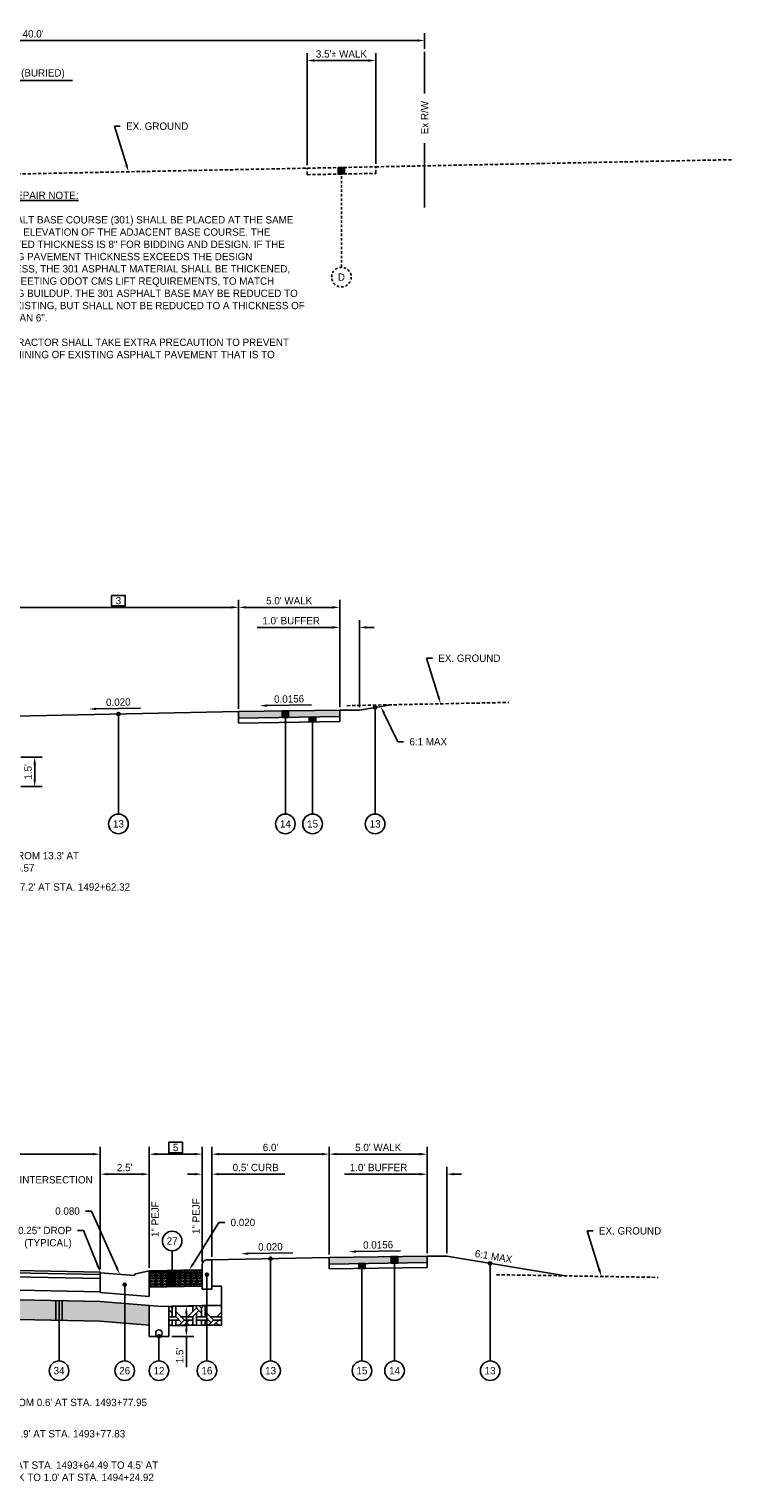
# Model space of a CAD drawing. Header units: feet. Extents: x 904 to 1979, y -2403 to -1843.
# Tile 12 of 34: x 1902 to 1938, y -2262 to -2188. Entities that reach past the tile are written whole.
import ezdxf
from ezdxf import colors
from ezdxf.entities.mleader import LeaderData, LeaderLine
from ezdxf.math import Vec2, Vec3

# ---------------------------------------------------------------- set-up
doc = ezdxf.new("R2010")
doc.units = ezdxf.units.FT
doc.header["$MEASUREMENT"] = 0
doc.linetypes.add('HIDDEN', pattern=[0.375, 0.25, -0.125])
doc.linetypes.add('OhDOT_USTN3', pattern=[0.22, 0.165, -0.055])
for name, color, linetype in [('PV_X_EOP', 27, 'OhDOT_USTN3'), ('RD_P_Text', 1, 'Continuous'), ('RW_X_Fee_RW', 50, 'rowex'), ('SC_Shading1', 247, 'Continuous'), ('SC_Shading1_Resurfacing', 247, 'Continuous'), ('SC_Shading2', 255, 'Continuous')]:
    doc.layers.add(name, color=color, linetype=linetype)
doc.styles.add('Slanted-Normal', font='font31.shx', dxfattribs={"height": 0.1})
doc.styles.get("Standard").update_dxf_attribs({"font": 'font31.shx'})
doc.styles.add('Straight-Normal', font='font30.shx', dxfattribs={"height": 0.1})
doc.linetypes.add('rowex', pattern='A,0.75,-0.05,["Ex R/W",Straight-Normal,S=1,R=0,X=0,Y=-0.06],-0.7,0.75,-0.3,0.75,-0.3,0.75,-0.3,0.75,-0.3', length=5.7)
doc.dimstyles.new('COEC', dxfattribs={"dimscale": 13.9, "dimtxt": 0.18, "dimasz": 0.18, "dimexe": 0.18, "dimexo": 0.0625, "dimgap": 0.09, "dimtad": 1, "dimzin": 0, "dimdsep": 46, "dimtxsty": 'Standard', "dimcen": 0.09, "dimclrd": 256, "dimclre": 256, "dimclrt": 256, "dimaunit": 1, "dimadec": 4, "dimazin": 0, "dimtfac": 1, "dimtofl": 0, "dimtmove": 0, "dimatfit": 3, "dimfxl": 1, "dimtolj": 1, "dimtzin": 0, "dimlwd": -1, "dimlwe": -1, "dimarcsym": 0})

# ---------------------------------------------------------------- blocks, each defined once
blk = doc.blocks.new('*D1269')
at = {"layer": 'Defpoints', "color": 0, "transparency": 16777216}
for p in [(1882.37, -2188.137), (1882.37, -2188.714), (1922.37, -2188.714)]:
    blk.add_point(p, dxfattribs=at)
at = {"layer": 'RD_P_Text', "transparency": 16777216}
for p, q in [((1882.37, -2188.564), (1882.37, -2187.762)), ((1921.995, -2188.137), (1882.745, -2188.137)), ((1922.37, -2188.564), (1922.37, -2187.762))]:
    blk.add_line(p, q, dxfattribs=at)
for points in [[(1882.745, -2188.074), (1882.745, -2188.199), (1882.37, -2188.137)], [(1921.995, -2188.074), (1921.995, -2188.199), (1922.37, -2188.137)]]:
    blk.add_solid(points, dxfattribs=at)
at = {"layer": 'RD_P_Text', "transparency": 16777216, "insert": (1902.37, -2187.799), "char_height": 0.375, "attachment_point": 5}
blk.add_mtext("\\A1;40.0'", dxfattribs=at)
blk = doc.blocks.new('*D1267')
at = {"layer": 'Defpoints', "color": 0, "transparency": 16777216}
for p in [(1897.62, -2190.182), (1897.62, -2195.019), (1898.12, -2195.019)]:
    blk.add_point(p, dxfattribs=at)
at = {"layer": 'RD_P_Text', "transparency": 16777216}
for p, q in [((1897.62, -2194.869), (1897.62, -2189.807)), ((1898.12, -2194.869), (1898.12, -2189.807)), ((1897.245, -2190.182), (1896.87, -2190.182)), ((1898.495, -2190.182), (1904.381, -2190.182))]:
    blk.add_line(p, q, dxfattribs=at)
for points in [[(1897.245, -2190.119), (1897.245, -2190.244), (1897.62, -2190.182)], [(1898.495, -2190.119), (1898.495, -2190.244), (1898.12, -2190.182)]]:
    blk.add_solid(points, dxfattribs=at)
at = {"layer": 'RD_P_Text', "transparency": 16777216, "insert": (1901.626, -2189.844), "char_height": 0.375, "attachment_point": 5}
blk.add_mtext("\\A1;0.5' CURB (BURIED)", dxfattribs=at)
blk = doc.blocks.new('*D1266')
at = {"layer": 'Defpoints', "color": 0, "transparency": 16777216}
for p in [(1916.37, -2189.159), (1916.37, -2194.654), (1919.87, -2194.584)]:
    blk.add_point(p, dxfattribs=at)
at = {"layer": 'RD_P_Text', "transparency": 16777216}
for p, q in [((1916.37, -2194.504), (1916.37, -2188.784)), ((1919.87, -2194.434), (1919.87, -2188.784)), ((1919.495, -2189.159), (1916.745, -2189.159))]:
    blk.add_line(p, q, dxfattribs=at)
for points in [[(1916.745, -2189.097), (1916.745, -2189.222), (1916.37, -2189.159)], [(1919.495, -2189.097), (1919.495, -2189.222), (1919.87, -2189.159)]]:
    blk.add_solid(points, dxfattribs=at)
at = {"layer": 'RD_P_Text', "transparency": 16777216, "insert": (1918.12, -2188.822), "char_height": 0.375, "attachment_point": 5}
blk.add_mtext("\\A1;3.5'{\\fISOCPEUR|b0|i0|c0|p34;%%P} WALK", dxfattribs=at)
blk = doc.blocks.new('*D1280')
at = {"layer": 'Defpoints', "color": 0, "transparency": 16777216}
for p in [(1901.59, -2224.717), (1902.452, -2224.717), (1901.59, -2226.217)]:
    blk.add_point(p, dxfattribs=at)
at = {"layer": 'RD_P_Text', "transparency": 16777216}
for p, q in [((1901.74, -2224.717), (1902.827, -2224.717)), ((1902.452, -2225.842), (1902.452, -2225.092)), ((1901.74, -2226.217), (1902.827, -2226.217))]:
    blk.add_line(p, q, dxfattribs=at)
for points in [[(1902.389, -2225.092), (1902.514, -2225.092), (1902.452, -2224.717)], [(1902.389, -2225.842), (1902.514, -2225.842), (1902.452, -2226.217)]]:
    blk.add_solid(points, dxfattribs=at)
at = {"layer": 'RD_P_Text', "transparency": 16777216, "insert": (1902.114, -2225.467), "char_height": 0.375, "attachment_point": 5, "rotation": 90}
blk.add_mtext("\\A1;1.5'", dxfattribs=at)
blk = doc.blocks.new('*D1289')
at = {"layer": 'Defpoints', "color": 0, "transparency": 16777216}
for p in [(1900.59, -2217.069), (1912.87, -2222.392), (1900.59, -2222.638)]:
    blk.add_point(p, dxfattribs=at)
at = {"layer": 'RD_P_Text', "transparency": 16777216}
for p, q in [((1900.59, -2222.488), (1900.59, -2216.694)), ((1912.495, -2217.069), (1900.965, -2217.069)), ((1912.87, -2222.242), (1912.87, -2216.694))]:
    blk.add_line(p, q, dxfattribs=at)
for points in [[(1900.965, -2217.007), (1900.965, -2217.132), (1900.59, -2217.069)], [(1912.495, -2217.007), (1912.495, -2217.132), (1912.87, -2217.069)]]:
    blk.add_solid(points, dxfattribs=at)
at = {"layer": 'RD_P_Text', "transparency": 16777216, "insert": (1906.73, -2216.732), "char_height": 0.375, "attachment_point": 5}
blk.add_mtext('\\A1;3', dxfattribs=at)
blk = doc.blocks.new('*D1290')
at = {"layer": 'Defpoints', "color": 0, "transparency": 16777216}
for p in [(1912.87, -2217.069), (1912.87, -2222.392), (1918.036, -2222.312)]:
    blk.add_point(p, dxfattribs=at)
at = {"layer": 'RD_P_Text', "transparency": 16777216}
for p, q in [((1912.87, -2222.242), (1912.87, -2216.694)), ((1917.661, -2217.069), (1913.245, -2217.069)), ((1918.036, -2222.162), (1918.036, -2216.694))]:
    blk.add_line(p, q, dxfattribs=at)
for points in [[(1913.245, -2217.007), (1913.245, -2217.132), (1912.87, -2217.069)], [(1917.661, -2217.007), (1917.661, -2217.132), (1918.036, -2217.069)]]:
    blk.add_solid(points, dxfattribs=at)
at = {"layer": 'RD_P_Text', "transparency": 16777216, "insert": (1915.453, -2216.732), "char_height": 0.375, "attachment_point": 5}
blk.add_mtext("\\A1;5.0' WALK", dxfattribs=at)
blk = doc.blocks.new('*D1291')
at = {"layer": 'Defpoints', "color": 0, "transparency": 16777216}
for p in [(1918.036, -2218.092), (1918.036, -2222.312), (1919.036, -2222.312)]:
    blk.add_point(p, dxfattribs=at)
at = {"layer": 'RD_P_Text', "transparency": 16777216}
for p, q in [((1918.036, -2222.162), (1918.036, -2217.717)), ((1919.036, -2222.162), (1919.036, -2217.717)), ((1917.661, -2218.092), (1913.816, -2218.092)), ((1919.411, -2218.092), (1919.786, -2218.092))]:
    blk.add_line(p, q, dxfattribs=at)
for points in [[(1917.661, -2218.029), (1917.661, -2218.154), (1918.036, -2218.092)], [(1919.411, -2218.029), (1919.411, -2218.154), (1919.036, -2218.092)]]:
    blk.add_solid(points, dxfattribs=at)
at = {"layer": 'RD_P_Text', "transparency": 16777216, "insert": (1915.551, -2217.754), "char_height": 0.375, "attachment_point": 5}
blk.add_mtext("\\A1;1.0' BUFFER", dxfattribs=at)
blk = doc.blocks.new('*D1299')
at = {"layer": 'Defpoints', "color": 0, "transparency": 16777216}
for p in [(1909.3, -2252.745), (1910.199, -2252.745), (1909.3, -2254.281)]:
    blk.add_point(p, dxfattribs=at)
at = {"layer": 'RD_P_Text', "transparency": 16777216}
for p, q in [((1909.45, -2252.745), (1910.574, -2252.745)), ((1910.199, -2253.12), (1910.199, -2253.906)), ((1909.45, -2254.281), (1910.574, -2254.281)), ((1910.199, -2254.281), (1910.199, -2255.858))]:
    blk.add_line(p, q, dxfattribs=at)
for points in [[(1910.137, -2253.12), (1910.262, -2253.12), (1910.199, -2252.745)], [(1910.137, -2253.906), (1910.262, -2253.906), (1910.199, -2254.281)]]:
    blk.add_solid(points, dxfattribs=at)
at = {"layer": 'RD_P_Text', "transparency": 16777216, "insert": (1909.862, -2255.257), "char_height": 0.375, "attachment_point": 5, "rotation": 90}
blk.add_mtext("\\A1;1.5'", dxfattribs=at)
blk = doc.blocks.new('*D1300')
at = {"layer": 'Defpoints', "color": 0, "transparency": 16777216}
for p in [(1911.5, -2244.979), (1911.5, -2250.378), (1917.5, -2250.258)]:
    blk.add_point(p, dxfattribs=at)
at = {"layer": 'RD_P_Text', "transparency": 16777216}
for p, q in [((1911.5, -2250.228), (1911.5, -2244.604)), ((1917.5, -2250.108), (1917.5, -2244.604)), ((1917.125, -2244.979), (1911.875, -2244.979))]:
    blk.add_line(p, q, dxfattribs=at)
for points in [[(1911.875, -2244.916), (1911.875, -2245.041), (1911.5, -2244.979)], [(1917.125, -2244.916), (1917.125, -2245.041), (1917.5, -2244.979)]]:
    blk.add_solid(points, dxfattribs=at)
at = {"layer": 'RD_P_Text', "transparency": 16777216, "insert": (1914.5, -2244.641), "char_height": 0.375, "attachment_point": 5}
blk.add_mtext("\\A1;6.0'", dxfattribs=at)
blk = doc.blocks.new('*D1301')
at = {"layer": 'Defpoints', "color": 0, "transparency": 16777216}
for p in [(1917.5, -2244.979), (1917.5, -2250.258), (1922.5, -2250.18)]:
    blk.add_point(p, dxfattribs=at)
at = {"layer": 'RD_P_Text', "transparency": 16777216}
for p, q in [((1917.5, -2250.108), (1917.5, -2244.604)), ((1922.5, -2250.03), (1922.5, -2244.604)), ((1922.125, -2244.979), (1917.875, -2244.979))]:
    blk.add_line(p, q, dxfattribs=at)
for points in [[(1917.875, -2244.916), (1917.875, -2245.041), (1917.5, -2244.979)], [(1922.125, -2244.916), (1922.125, -2245.041), (1922.5, -2244.979)]]:
    blk.add_solid(points, dxfattribs=at)
at = {"layer": 'RD_P_Text', "transparency": 16777216, "insert": (1920, -2244.641), "char_height": 0.375, "attachment_point": 5}
blk.add_mtext("\\A1;5.0' WALK", dxfattribs=at)
blk = doc.blocks.new('*D1302')
at = {"layer": 'Defpoints', "color": 0, "transparency": 16777216}
for p in [(1922.5, -2246.002), (1922.5, -2250.18), (1923.5, -2250.18)]:
    blk.add_point(p, dxfattribs=at)
at = {"layer": 'RD_P_Text', "transparency": 16777216}
for p, q in [((1922.125, -2246.002), (1918.28, -2246.002)), ((1922.5, -2250.03), (1922.5, -2245.627)), ((1923.5, -2250.03), (1923.5, -2245.627)), ((1923.875, -2246.002), (1924.25, -2246.002))]:
    blk.add_line(p, q, dxfattribs=at)
for points in [[(1922.125, -2245.939), (1922.125, -2246.064), (1922.5, -2246.002)], [(1923.875, -2245.939), (1923.875, -2246.064), (1923.5, -2246.002)]]:
    blk.add_solid(points, dxfattribs=at)
at = {"layer": 'RD_P_Text', "transparency": 16777216, "insert": (1920.015, -2245.664), "char_height": 0.375, "attachment_point": 5}
blk.add_mtext("\\A1;1.0' BUFFER", dxfattribs=at)
blk = doc.blocks.new('*D1303')
at = {"layer": 'Defpoints', "color": 0, "transparency": 16777216}
for p in [(1911.5, -2246.002), (1911, -2250.628), (1911.5, -2250.378)]:
    blk.add_point(p, dxfattribs=at)
at = {"layer": 'RD_P_Text', "transparency": 16777216}
for p, q in [((1910.625, -2246.002), (1910.25, -2246.002)), ((1911, -2250.478), (1911, -2245.627)), ((1911.5, -2250.228), (1911.5, -2245.627)), ((1911.875, -2246.002), (1915.234, -2246.002))]:
    blk.add_line(p, q, dxfattribs=at)
for points in [[(1910.625, -2245.939), (1910.625, -2246.064), (1911, -2246.002)], [(1911.875, -2245.939), (1911.875, -2246.064), (1911.5, -2246.002)]]:
    blk.add_solid(points, dxfattribs=at)
at = {"layer": 'RD_P_Text', "transparency": 16777216, "insert": (1913.742, -2245.664), "char_height": 0.375, "attachment_point": 5}
blk.add_mtext("\\A1;0.5' CURB", dxfattribs=at)
blk = doc.blocks.new('*D1308')
at = {"layer": 'Defpoints', "color": 0, "transparency": 16777216}
for p in [(1888.99, -2244.979), (1888.99, -2250.666), (1905.8, -2251.002)]:
    blk.add_point(p, dxfattribs=at)
at = {"layer": 'RD_P_Text', "transparency": 16777216}
for p, q in [((1888.99, -2250.516), (1888.99, -2244.604)), ((1905.8, -2250.852), (1905.8, -2244.604)), ((1905.425, -2244.979), (1889.365, -2244.979))]:
    blk.add_line(p, q, dxfattribs=at)
for points in [[(1889.365, -2244.916), (1889.365, -2245.041), (1888.99, -2244.979)], [(1905.425, -2244.916), (1905.425, -2245.041), (1905.8, -2244.979)]]:
    blk.add_solid(points, dxfattribs=at)
at = {"layer": 'RD_P_Text', "transparency": 16777216, "insert": (1897.395, -2244.641), "char_height": 0.375, "attachment_point": 5}
blk.add_mtext('\\A1;4', dxfattribs=at)
blk = doc.blocks.new('*D1309')
at = {"layer": 'Defpoints', "color": 0, "transparency": 16777216}
for p in [(1905.8, -2246.002), (1905.8, -2251.002), (1908.3, -2250.932)]:
    blk.add_point(p, dxfattribs=at)
at = {"layer": 'RD_P_Text', "transparency": 16777216}
for p, q in [((1905.8, -2250.852), (1905.8, -2245.627)), ((1907.925, -2246.002), (1906.175, -2246.002)), ((1908.3, -2250.782), (1908.3, -2245.627))]:
    blk.add_line(p, q, dxfattribs=at)
for points in [[(1906.175, -2245.939), (1906.175, -2246.064), (1905.8, -2246.002)], [(1907.925, -2245.939), (1907.925, -2246.064), (1908.3, -2246.002)]]:
    blk.add_solid(points, dxfattribs=at)
at = {"layer": 'RD_P_Text', "transparency": 16777216, "insert": (1907.05, -2245.664), "char_height": 0.375, "attachment_point": 5}
blk.add_mtext("\\A1;2.5'", dxfattribs=at)
blk = doc.blocks.new('*D1310')
at = {"layer": 'Defpoints', "color": 0, "transparency": 16777216}
for p in [(1908.3, -2244.979), (1911, -2250.628), (1908.3, -2250.932)]:
    blk.add_point(p, dxfattribs=at)
at = {"layer": 'RD_P_Text', "transparency": 16777216}
for p, q in [((1908.3, -2250.782), (1908.3, -2244.604)), ((1911, -2250.478), (1911, -2244.604)), ((1910.625, -2244.979), (1908.675, -2244.979))]:
    blk.add_line(p, q, dxfattribs=at)
for points in [[(1908.675, -2244.916), (1908.675, -2245.041), (1908.3, -2244.979)], [(1910.625, -2244.916), (1910.625, -2245.041), (1911, -2244.979)]]:
    blk.add_solid(points, dxfattribs=at)
at = {"layer": 'RD_P_Text', "transparency": 16777216, "insert": (1909.65, -2244.641), "char_height": 0.375, "attachment_point": 5}
blk.add_mtext('\\A1;5', dxfattribs=at)

msp = doc.modelspace()

# ---------------------------------------------------------------- hatches: boundary and pattern name
at = {"layer": 'RD_P_Text'}
h = msp.add_hatch(color=256, dxfattribs=at)
h.dxf.hatch_style = 1
h.paths.add_polyline_path([(1917.953, -2194.622), (1918.286, -2194.615), (1918.286, -2194.948), (1917.953, -2194.955)])
h = msp.add_hatch(color=256, dxfattribs=at)
h.dxf.hatch_style = 1
edge = h.paths.add_edge_path()
edge.add_arc((1906.73, -2222.515), 0.08, 180, 540, ccw=False)
h = msp.add_hatch(color=256, dxfattribs=at)
h.dxf.hatch_style = 1
h.paths.add_polyline_path([(1915.093, -2222.358), (1915.425, -2222.352), (1915.425, -2222.685), (1915.093, -2222.691)])
h = msp.add_hatch(color=256, dxfattribs=at)
h.dxf.hatch_style = 1
edge = h.paths.add_edge_path()
edge.add_arc((1919.84, -2222.178), 0.08, 180, 540, ccw=False)
h = msp.add_hatch(color=256, dxfattribs=at)
h.dxf.hatch_style = 1
h.paths.add_polyline_path([(1916.481, -2222.669), (1916.813, -2222.664), (1916.813, -2222.914), (1916.481, -2222.919)])
h = msp.add_hatch(color=256, dxfattribs=at)
h.dxf.hatch_style = 1
edge = h.paths.add_edge_path()
edge.add_arc((1914.5, -2250.318), 0.08, 180, 540, ccw=False)
h = msp.add_hatch(color=256, dxfattribs=at)
h.dxf.hatch_style = 1
h.paths.add_polyline_path([(1919.334, -2250.562), (1919.002, -2250.568), (1919.002, -2250.818), (1919.334, -2250.812)])
h = msp.add_hatch(color=256, dxfattribs=at)
h.dxf.hatch_style = 1
h.paths.add_polyline_path([(1921, -2250.203), (1920.668, -2250.209), (1920.668, -2250.542), (1921, -2250.536)])
h = msp.add_hatch(color=256, dxfattribs=at)
h.dxf.hatch_style = 1
edge = h.paths.add_edge_path()
edge.add_arc((1925.718, -2250.55), 0.08, 180, 540, ccw=False)
h = msp.add_hatch(color=256, dxfattribs=at)
h.dxf.hatch_style = 1
h.paths.add_polyline_path([(1909.308, -2250.912), (1909.641, -2250.905), (1909.641, -2251.738), (1909.308, -2251.745)])
h = msp.add_hatch(color=256, dxfattribs=at)
h.dxf.hatch_style = 1
edge = h.paths.add_edge_path()
edge.add_arc((1911.25, -2251.128), 0.08, 180, 540, ccw=False)
h = msp.add_hatch(color=256, dxfattribs=at)
h.dxf.hatch_style = 1
edge = h.paths.add_edge_path()
edge.add_arc((1907.05, -2251.642), 0.08, 180, 540, ccw=False)
h = msp.add_hatch(color=256, dxfattribs=at)
h.dxf.hatch_style = 1
h.paths.add_polyline_path([(1903.531, -2252.456), (1903.864, -2252.463), (1903.864, -2253.463), (1903.531, -2253.456)])
h = msp.add_hatch(color=256, dxfattribs=at)
h.dxf.hatch_style = 1
edge = h.paths.add_edge_path()
edge.add_arc((1908.8, -2254.281), 0.08, 180, 540, ccw=False)
at = {"layer": 'SC_Shading1'}
h = msp.add_hatch(dxfattribs=at)
h.set_pattern_fill('WICKER', color=256, scale=1.5)
h.set_pattern_definition([(0, (-25.6926, -220.1728), (0, 1.5), [0.439335, -0.257355, 0.621315, -0.18198]), (0, (-25.6926, -220.3548), (0, 1.5), [0.621315, -0.257355, 0.439335, -0.18198]), (0, (-25.2533, -219.2941), (0, 1.5), [0.621315, -0.257355, 0.439335, -0.18198]), (0, (-25.2533, -219.1121), (0, 1.5), [0.439335, -0.257355, 0.621315, -0.18198]), (90, (-25.4353, -220.1728), (-1.5, 9e-17), [0.439335, -0.257355, 0.621315, -0.18198]), (90, (-25.2533, -220.1728), (-1.5, 9e-17), [0.621315, -0.257355, 0.439335, -0.18198]), (90, (-24.3746, -219.9154), (-1.5, 9e-17), [0.621315, -0.18198, 0.439335, -0.257355]), (90, (-24.1926, -219.7335), (-1.5, 9e-17), [0.439335, -0.18198, 0.621315, -0.257355]), (135, (-24.9426, -220.4835), (-1.4999962, -1.4999962), [0.439335, -0.257355, 0.36396, -0.257355, 0.621315, -0.18198]), (135, (-24.814, -220.3548), (-1.4999962, -1.4999962), [0.621315, -0.257355, 0.36396, -0.257355, 0.439335, -0.18198]), (135, (-23.9353, -219.9908), (-1.4999962, -1.4999962), [0.36396, -0.257355, 0.621315, -0.18198, 0.439335, -0.257355]), (135, (-23.9353, -219.7335), (-1.4999962, -1.4999962), [0.36396, -0.257355, 0.439335, -0.18198, 0.621315, -0.257355]), (45, (-24.814, -220.6121), (-1.4999962, 1.4999962), [0.36396, -0.257355, 0.439335, -0.18198, 0.621315, -0.257355]), (45, (-25.0713, -220.6121), (-1.4999962, 1.4999962), [0.36396, -0.257355, 0.621315, -0.18198, 0.439335, -0.257355]), (45, (-25.8746, -220.1728), (-1.4999962, 1.4999962), [0.439335, -0.18198, 0.621315, -0.257355, 0.36396, -0.257355]), (45, (-26.132, -220.1728), (-1.4999962, 1.4999962), [0.621315, -0.18198, 0.439335, -0.257355, 0.36396, -0.257355])])
h.paths.add_polyline_path([(1861.33, -2253.453), (1882.37, -2253.033), (1905.8, -2253.501), (1908.3, -2253.701), (1908.3, -2252.701), (1905.8, -2252.501), (1888.99, -2252.165), (1887.74, -2252.165), (1882.37, -2252.058), (1878.34, -2252.138), (1877.09, -2252.138), (1861.33, -2252.453), (1858.83, -2252.653), (1858.83, -2253.653)])
h = msp.add_hatch(dxfattribs=at)
h.set_pattern_fill('WICKER', color=256, scale=1.5)
h.set_pattern_definition([(0, (-33.2814, -220.7777), (0, 1.5), [0.439335, -0.257355, 0.621315, -0.18198]), (0, (-33.2814, -220.9597), (0, 1.5), [0.621315, -0.257355, 0.439335, -0.18198]), (0, (-32.842, -219.899), (0, 1.5), [0.621315, -0.257355, 0.439335, -0.18198]), (0, (-32.842, -219.717), (0, 1.5), [0.439335, -0.257355, 0.621315, -0.18198]), (90, (-33.024, -220.7777), (-1.5, 9e-17), [0.439335, -0.257355, 0.621315, -0.18198]), (90, (-32.842, -220.7777), (-1.5, 9e-17), [0.621315, -0.257355, 0.439335, -0.18198]), (90, (-31.9633, -220.5204), (-1.5, 9e-17), [0.621315, -0.18198, 0.439335, -0.257355]), (90, (-31.7814, -220.3384), (-1.5, 9e-17), [0.439335, -0.18198, 0.621315, -0.257355]), (135, (-32.5314, -221.0884), (-1.4999962, -1.4999962), [0.439335, -0.257355, 0.36396, -0.257355, 0.621315, -0.18198]), (135, (-32.4027, -220.9597), (-1.4999962, -1.4999962), [0.621315, -0.257355, 0.36396, -0.257355, 0.439335, -0.18198]), (135, (-31.524, -220.5958), (-1.4999962, -1.4999962), [0.36396, -0.257355, 0.621315, -0.18198, 0.439335, -0.257355]), (135, (-31.524, -220.3384), (-1.4999962, -1.4999962), [0.36396, -0.257355, 0.439335, -0.18198, 0.621315, -0.257355]), (45, (-32.4027, -221.217), (-1.4999962, 1.4999962), [0.36396, -0.257355, 0.439335, -0.18198, 0.621315, -0.257355]), (45, (-32.66, -221.217), (-1.4999962, 1.4999962), [0.36396, -0.257355, 0.621315, -0.18198, 0.439335, -0.257355]), (45, (-33.4633, -220.7777), (-1.4999962, 1.4999962), [0.439335, -0.18198, 0.621315, -0.257355, 0.36396, -0.257355]), (45, (-33.7207, -220.7777), (-1.4999962, 1.4999962), [0.621315, -0.18198, 0.439335, -0.257355, 0.36396, -0.257355])])
h.paths.add_polyline_path([(1909.3, -2253.745), (1911, -2253.711), (1912, -2253.711), (1912, -2252.711), (1911, -2252.711), (1909.3, -2252.745)])
at = {"layer": 'SC_Shading1_Resurfacing', "true_color": 0x7ac1d6}
h = msp.add_hatch(dxfattribs=at)
h.set_pattern_fill('BOX', color=133, scale=0.3)
h.paths.add_polyline_path([(1908.3, -2250.932), (1908.3, -2251.765), (1911, -2251.711), (1911, -2250.878)])
at = {"layer": 'SC_Shading2'}
h = msp.add_hatch(color=256, dxfattribs=at)
h.dxf.hatch_style = 1
h.paths.add_polyline_path([(1918.036, -2222.645), (1918.036, -2222.312), (1912.87, -2222.392), (1912.87, -2222.725)])
h = msp.add_hatch(color=256, dxfattribs=at)
h.dxf.hatch_style = 1
h.paths.add_polyline_path([(1922.5, -2250.513), (1917.5, -2250.591), (1917.5, -2250.258), (1922.5, -2250.18)])

# ---------------------------------------------------------------- linework, layer by layer
at = {"layer": 'PV_X_EOP', "flags": 128}
for points in [[(1919.87, -2194.584), (1938.12, -2194.219)], [(1898.12, -2195.019), (1916.37, -2194.654)], [(1916.37, -2194.654), (1919.87, -2194.584)], [(1916.37, -2194.987), (1916.37, -2194.654)], [(1916.37, -2194.987), (1919.87, -2194.917)], [(1919.87, -2194.917), (1919.87, -2194.584)], [(1918.403, -2222.089), (1926.669, -2221.923)], [(1926.036, -2251.134), (1934.301, -2251.27)]]:
    msp.add_lwpolyline(points, dxfattribs=at)
at = {"layer": 'RD_P_Text', "flags": 128}
for points in [[(1917.953, -2194.622), (1918.286, -2194.615), (1918.286, -2194.948), (1917.953, -2194.955), (1917.953, -2194.622)], [(1917.953, -2194.622), (1917.953, -2194.955)], [(1918.286, -2194.615), (1918.286, -2194.948)], [(1900.59, -2222.638), (1912.87, -2222.392)], [(1906.73, -2222.515), (1906.73, -2227.624)], [(1912.87, -2222.392), (1918.036, -2222.312)], [(1912.87, -2222.975), (1912.87, -2222.392)], [(1915.093, -2222.358), (1915.425, -2222.352), (1915.425, -2222.685), (1915.093, -2222.691), (1915.093, -2222.358)], [(1915.093, -2222.691), (1915.093, -2222.358)], [(1915.259, -2227.624), (1915.259, -2222.355)], [(1915.425, -2222.685), (1915.425, -2222.352)], [(1918.036, -2222.312), (1919.036, -2222.312)], [(1920.644, -2222.044), (1919.036, -2222.312)], [(1919.84, -2222.178), (1919.84, -2227.624)], [(1912.87, -2222.725), (1918.036, -2222.645)], [(1912.87, -2222.975), (1918.036, -2222.895)], [(1916.481, -2222.669), (1916.813, -2222.664), (1916.813, -2222.914), (1916.481, -2222.919), (1916.481, -2222.669)], [(1916.481, -2222.919), (1916.481, -2222.669)], [(1916.647, -2227.624), (1916.647, -2222.666)], [(1916.813, -2222.914), (1916.813, -2222.664)], [(1909.475, -2251.742), (1909.475, -2249.912)], [(1888.99, -2250.666), (1905.8, -2251.002)], [(1911.25, -2250.378), (1911.5, -2250.378)], [(1911.5, -2250.378), (1917.5, -2250.258)], [(1914.5, -2250.318), (1914.5, -2255.533)], [(1917.5, -2250.258), (1922.5, -2250.18)], [(1917.5, -2250.591), (1922.5, -2250.513)], [(1919.334, -2250.562), (1919.002, -2250.568), (1919.002, -2250.818), (1919.334, -2250.812), (1919.334, -2250.562)], [(1921, -2250.203), (1920.668, -2250.209), (1920.668, -2250.542), (1921, -2250.536), (1921, -2250.203)], [(1923.5, -2250.18), (1922.5, -2250.18)], [(1923.5, -2250.18), (1929.573, -2251.192)], [(1925.718, -2250.55), (1925.718, -2255.533)], [(1888.99, -2250.791), (1905.8, -2251.127)], [(1888.99, -2250.999), (1905.8, -2251.335)], [(1905.8, -2251.042), (1907.55, -2251.182)], [(1905.8, -2251.042), (1905.8, -2252.042)], [(1907.55, -2251.182), (1907.55, -2251.165)], [(1907.615, -2251.084), (1908.3, -2250.932)], [(1908.3, -2250.932), (1911, -2250.878)], [(1908.3, -2250.932), (1908.3, -2252.242)], [(1909.308, -2250.912), (1909.641, -2250.905), (1909.641, -2251.738), (1909.308, -2251.745), (1909.308, -2250.912)], [(1909.308, -2251.745), (1909.308, -2250.912)], [(1909.641, -2251.738), (1909.641, -2250.905)], [(1911, -2251.711), (1911, -2250.878)], [(1911.25, -2251.128), (1911.25, -2255.533)], [(1917.5, -2250.841), (1922.5, -2250.763)], [(1888.99, -2251.665), (1905.8, -2252.001)], [(1888.99, -2252.165), (1905.8, -2252.501)], [(1905.8, -2252.042), (1908.3, -2252.242)], [(1907.05, -2251.642), (1907.05, -2255.533)], [(1908.3, -2251.765), (1911, -2251.711)], [(1911, -2251.878), (1911.5, -2251.878)], [(1912, -2251.711), (1911.5, -2251.711)], [(1912, -2251.711), (1912, -2252.711)], [(1903.531, -2252.456), (1903.531, -2253.456)], [(1903.531, -2252.456), (1903.864, -2252.463), (1903.864, -2253.463), (1903.531, -2253.456), (1903.531, -2252.456)], [(1903.697, -2252.459), (1903.697, -2255.533)], [(1903.864, -2252.463), (1903.864, -2253.463)], [(1905.8, -2252.501), (1908.94, -2252.752)], [(1908.3, -2252.701), (1908.3, -2254.281)], [(1908.94, -2252.752), (1911, -2252.711)], [(1909.3, -2252.745), (1909.3, -2254.281)], [(1912, -2252.711), (1911, -2252.711)], [(1912, -2252.711), (1912, -2253.711)], [(1882.37, -2253.033), (1905.8, -2253.501)], [(1905.8, -2253.501), (1908.3, -2253.701)], [(1908.3, -2254.281), (1909.3, -2254.281)], [(1908.8, -2254.281), (1908.8, -2255.533)], [(1909.3, -2253.745), (1911, -2253.711)], [(1912, -2253.711), (1911, -2253.711)]]:
    msp.add_lwpolyline(points, dxfattribs=at)
at = {"layer": 'RD_P_Text', "linetype": 'HIDDEN', "ltscale": 0.5, "flags": 128}
msp.add_lwpolyline([(1918.12, -2194.619), (1918.12, -2199.714)], dxfattribs=at)
at = {"layer": 'RD_P_Text'}
for points in [[(1906.38, -2216.465), (1907.08, -2216.465), (1907.08, -2216.998), (1906.38, -2216.998)], [(1909.3, -2244.375), (1910, -2244.375), (1910, -2244.908), (1909.3, -2244.908)]]:
    msp.add_lwpolyline(points, close=True, dxfattribs=at)
at = {"layer": 'RD_P_Text', "linetype": 'ByBlock', "lineweight": -2}
for points in [[(1905.598, -2222.254), (1907.862, -2222.208)], [(1914.321, -2222.085), (1916.585, -2222.05)], [(1918.868, -2249.952), (1921.132, -2249.917)], [(1913.368, -2250.056), (1915.632, -2250.011)]]:
    msp.add_lwpolyline(points, dxfattribs=at)
at = {"layer": 'RD_P_Text', "ltscale": 0.5, "flags": 128}
for points in [[(1918.036, -2222.895), (1918.036, -2222.312)], [(1911, -2251.878), (1911, -2250.628)], [(1911.5, -2251.878), (1911.5, -2250.378)], [(1917.5, -2250.841), (1917.5, -2250.258)], [(1919.002, -2250.818), (1919.002, -2250.568)], [(1919.168, -2255.533), (1919.168, -2250.565)], [(1919.334, -2250.812), (1919.334, -2250.562)], [(1920.668, -2250.542), (1920.668, -2250.209)], [(1920.834, -2255.533), (1920.834, -2250.206)], [(1921, -2250.536), (1921, -2250.203)], [(1922.5, -2250.763), (1922.5, -2250.18)], [(1905.8, -2252.042), (1905.8, -2251.002)]]:
    msp.add_lwpolyline(points, dxfattribs=at)
at = {"layer": 'RD_P_Text', "linetype": 'HIDDEN', "ltscale": 0.5}
msp.add_circle((1918.12, -2200.214), 0.5, dxfattribs=at)
at = {"layer": 'RD_P_Text'}
for centre, radius in [((1906.73, -2222.515), 0.08), ((1919.84, -2222.178), 0.08), ((1906.73, -2228.124), 0.5), ((1915.259, -2228.124), 0.5), ((1916.647, -2228.124), 0.5), ((1919.84, -2228.124), 0.5), ((1909.475, -2249.412), 0.5), ((1914.5, -2250.318), 0.08), ((1925.718, -2250.55), 0.08), ((1911.25, -2251.128), 0.08), ((1907.05, -2251.642), 0.08), ((1908.8, -2254.115), 0.166), ((1908.8, -2254.281), 0.08), ((1903.697, -2256.033), 0.5), ((1907.05, -2256.033), 0.5), ((1908.8, -2256.033), 0.5), ((1911.25, -2256.033), 0.5), ((1914.5, -2256.033), 0.5), ((1919.168, -2256.033), 0.5), ((1920.834, -2256.033), 0.5), ((1925.718, -2256.033), 0.5)]:
    msp.add_circle(centre, radius, dxfattribs=at)
at = {"layer": 'RD_P_Text', "ltscale": 0.5}
msp.add_arc((1911.25, -2250.628), 0.25, 90, 180, dxfattribs=at)
at = {"layer": 'RD_P_Text'}
msp.add_arc((1907.633, -2251.165), 0.0833, 102.52905, 180, dxfattribs=at)
for points in [[(1905.599, -2222.316), (1905.223, -2222.261), (1905.597, -2222.191)], [(1914.322, -2222.148), (1913.946, -2222.091), (1914.32, -2222.023)], [(1918.869, -2250.015), (1918.493, -2249.958), (1918.867, -2249.89)], [(1913.369, -2250.119), (1912.993, -2250.064), (1913.367, -2249.994)]]:
    msp.add_solid(points, dxfattribs=at)
at = {"layer": 'RW_X_Fee_RW', "linetype": 'Continuous', "ltscale": 0.5, "flags": 128}
for points in [[(1922.37, -2190.85), (1922.37, -2188.714)], [(1922.37, -2196.658), (1922.37, -2193.383)]]:
    msp.add_lwpolyline(points, dxfattribs=at)

# ---------------------------------------------------------------- texts
at = {"layer": 'RD_P_Text', "char_height": 0.375}
for s, width, heights, insert, attachment_point in [('{\\LEDGE REPAIR NOTE:\\P}\\P1. ASPHALT BASE COURSE (301) SHALL BE PLACED AT THE SAME BOTTOM ELEVATION OF THE ADJACENT BASE COURSE. THE ESTIMATED THICKNESS IS 8" FOR BIDDING AND DESIGN. IF THE EXISTING PAVEMENT THICKNESS EXCEEDS THE DESIGN THICKNESS, THE 301 ASPHALT MATERIAL SHALL BE THICKENED, WHILE MEETING ODOT CMS LIFT REQUIREMENTS, TO MATCH EXISTING BUILDUP. THE 301 ASPHALT BASE MAY BE REDUCED TO MEET EXISTING, BUT SHALL NOT BE REDUCED TO A THICKNESS OF LESS THAN 6". \\P\\P2. CONTRACTOR SHALL TAKE EXTRA PRECAUTION TO PREVENT UNDERMINING OF EXISTING ASPHALT PAVEMENT THAT IS TO REMAIN. ', 16.71992, [14.048], (1899.586, -2195.851), 1), ('D', 34.83485, [0], (1918.12, -2200.214), 5), ('\\pxt43;13', 34.83485, [0], (1906.73, -2228.124), 5), ('\\pxt43;14', 34.83485, [0], (1915.259, -2228.124), 5), ('\\pxt43;15', 34.83485, [0], (1916.647, -2228.124), 5), ('\\pxt43;13', 34.83485, [0], (1919.84, -2228.124), 5), ("PAVEMENT EDGE OFFSET INCREASES FROM 13.3' AT\\PSTA. 1492+52.31 TO 18.3' AT STA. 1492+76.57", 21.75627, [9.075], (1891.637, -2229.556), 1), ("CURB LAWN WIDTH DECREASES FROM 17.2' AT STA. 1492+62.32\\PTO 6.0' AT STA. 1493+48.67", 21.75627, [9.075], (1891.637, -2231.155), 1), ('* SEE CROSS SECTIONS AND INTERSECTION DETAILS', 11.61282, [9.075], (1894.379, -2246.099), 1), ('\\pxt43;27', 34.83485, [0], (1909.475, -2249.412), 5), ('\\pxt43;34', 34.83485, [0], (1903.697, -2256.033), 5), ('\\pxt43;26', 34.83485, [0], (1907.05, -2256.033), 5), ('\\pxt43;12', 34.83485, [0], (1908.8, -2256.033), 5), ('\\pxt43;16', 34.83485, [0], (1911.25, -2256.033), 5), ('13', 34.83485, [0], (1914.5, -2256.033), 5), ('\\pxt43;15', 34.83485, [0], (1919.168, -2256.033), 5), ('14', 34.83485, [0], (1920.834, -2256.033), 5), ('13', 34.83485, [0], (1925.718, -2256.033), 5), ("SPLITTER ISLAND WIDTH INCREASES FROM 0.6' AT STA. 1493+77.95\\PTO 11.2' AT STA. 1494+14.45", 21.75627, [9.075], (1891.637, -2257.466), 1), ("PAVEMENT WIDTH DECREASES FROM 16.9' AT STA. 1493+77.83\\PTO 16.7' AT STA. 1494+14.13", 21.75627, [9.075], (1891.637, -2259.065), 1), ("CONCRETE BLISTER WIDENS FROM 1.0' AT STA. 1493+64.49 TO 4.5' AT \\PSTA. 1493+92.67, THEN DECREASES BACK TO 1.0' AT STA. 1494+24.92", 21.75627, [9.075], (1891.637, -2260.664), 1)]:
    msp.add_mtext_dynamic_manual_height_columns(s, width=width, gutter_width=10, heights=heights, dxfattribs=dict(at, insert=insert, attachment_point=attachment_point))
at = {"layer": 'RD_P_Text', "char_height": 0.375, "attachment_point": 5}
for s, width, insert, rotation in [('0.020', 2.91398, (1906.723, -2221.908), 1.14576), ('0.0156', 2.91398, (1915.448, -2221.745), 0.89374), ('1" PEJF', 34.83485, (1908.603, -2248.299), 90), ('1" PEJF', 34.83485, (1910.697, -2248.147), 90), ('0.020', 2.91398, (1914.493, -2249.711), 1.14576), ('0.0156', 2.91398, (1919.995, -2249.612), 0.89374), ('6:1 MAX', 7.77982, (1925.892, -2250.202), 350.53768)]:
    msp.add_mtext_dynamic_manual_height_columns(s, width=width, gutter_width=10, heights=[0], dxfattribs=dict(at, insert=insert, rotation=rotation))
at = {"layer": 'RW_X_Fee_RW', "insert": (1922.37, -2192.074), "char_height": 0.375, "attachment_point": 5, "rotation": 90}
msp.add_mtext_dynamic_manual_height_columns('Ex R/W', width=34.83485, gutter_width=10, heights=[0.375], dxfattribs=at)

# ---------------------------------------------------------------- dimensions: what is measured, and where the dimension line sits
at = {"layer": 'RD_P_Text'}
for base, p1, p2, text, picture, middle in [((1882.37, -2188.137), (1922.37, -2188.714), (1882.37, -2188.714), "40.0'", '*D1269', (1902.37, -2187.799)), ((1916.37, -2189.159), (1919.87, -2194.584), (1916.37, -2194.654), "3.5'{\\fISOCPEUR|b0|i0|c0|p34;%%P} WALK", '*D1266', (1918.12, -2188.822)), ((1900.59, -2217.069), (1912.87, -2222.392), (1900.59, -2222.638), '3', '*D1289', (1906.73, -2216.732)), ((1912.87, -2217.069), (1918.036, -2222.312), (1912.87, -2222.392), "5.0' WALK", '*D1290', (1915.453, -2216.732)), ((1888.99, -2244.979), (1905.8, -2251.002), (1888.99, -2250.666), '4', '*D1308', (1897.395, -2244.641)), ((1908.3, -2244.979), (1911, -2250.628), (1908.3, -2250.932), '5', '*D1310', (1909.65, -2244.641)), ((1911.5, -2244.979), (1917.5, -2250.258), (1911.5, -2250.378), "6.0'", '*D1300', (1914.5, -2244.641)), ((1917.5, -2244.979), (1922.5, -2250.18), (1917.5, -2250.258), "5.0' WALK", '*D1301', (1920, -2244.641)), ((1905.8, -2246.002), (1908.3, -2250.932), (1905.8, -2251.002), "2.5'", '*D1309', (1907.05, -2245.664))]:
    dim = msp.add_linear_dim(base=base, p1=p1, p2=p2, text=text, dimstyle='COEC', override={"dimscale": 3, "dimtxt": 0.125, "dimasz": 0.125, "dimexe": 0.125, "dimexo": 0.05, "dimgap": 0.05}, dxfattribs=at)
    dim.commit()
    dim.dimension.update_dxf_attribs({"geometry": picture, "text_midpoint": middle})
for base, p1, p2, text, picture, middle in [((1897.62, -2190.182), (1898.12, -2195.019), (1897.62, -2195.019), "0.5' CURB (BURIED)", '*D1267', (1901.626, -2190.182)), ((1918.036, -2218.092), (1919.036, -2222.312), (1918.036, -2222.312), "1.0' BUFFER", '*D1291', (1915.551, -2218.092)), ((1922.5, -2246.002), (1923.5, -2250.18), (1922.5, -2250.18), "1.0' BUFFER", '*D1302', (1920.015, -2246.002))]:
    dim = msp.add_linear_dim(base=base, p1=p1, p2=p2, text=text, dimstyle='COEC', override={"dimscale": 3, "dimtxt": 0.125, "dimasz": 0.125, "dimexe": 0.125, "dimexo": 0.05, "dimgap": 0.05}, dxfattribs=at)
    dim.commit()
    dim.dimension.update_dxf_attribs({"geometry": picture, "text_midpoint": middle, "dimtype": 160})
dim = msp.add_linear_dim(base=(1902.452, -2224.717), p1=(1901.59, -2226.217), p2=(1901.59, -2224.717), angle=90, text="1.5'", dimstyle='COEC', override={"dimscale": 3, "dimtxt": 0.125, "dimasz": 0.125, "dimexe": 0.125, "dimexo": 0.05, "dimgap": 0.05}, dxfattribs=at)
dim.commit()
dim.dimension.update_dxf_attribs({"geometry": '*D1280', "text_midpoint": (1902.114, -2225.467)})
for base, p1, p2, angle, text, picture, middle in [((1911.5, -2246.002), (1911, -2250.628), (1911.5, -2250.378), 180, "0.5' CURB", '*D1303', (1913.742, -2246.002)), ((1910.199, -2252.745), (1909.3, -2254.281), (1909.3, -2252.745), 90, "1.5'", '*D1299', (1910.199, -2255.257))]:
    dim = msp.add_linear_dim(base=base, p1=p1, p2=p2, angle=angle, text=text, dimstyle='COEC', override={"dimscale": 3, "dimtxt": 0.125, "dimasz": 0.125, "dimexe": 0.125, "dimexo": 0.05, "dimgap": 0.05}, dxfattribs=at)
    dim.commit()
    dim.dimension.update_dxf_attribs({"geometry": picture, "text_midpoint": middle, "dimtype": 160})

# ---------------------------------------------------------------- leaders
ml = msp.add_multileader_mtext('Standard', dxfattribs=at)
ml.set_content('EX. GROUND', color=256, style='Slanted-Normal')
ml.set_leader_properties()
ml.build(insert=Vec2(0, 0))
ml.multileader.update_dxf_attribs({"dogleg_length": 0.1, "arrow_head_size": 0.375, "scale": 3})
ctx = ml.context
ctx.base_point, ctx.scale, ctx.char_height, ctx.arrow_head_size, ctx.landing_gap_size, ctx.plane_origin = Vec3(1906.824, -2192.509), 3, 0.375, 0.375, 0.3, Vec3(1904.551, -2192.509)
notes = []
notes.append((ctx, [(0, (1, 1, 0), (1906.524, -2192.509), (1, 0), 0.3, [(0, [(1907.245, -2194.836)], 0, [])])]))
ctx.mtext.insert, ctx.mtext.flow_direction = Vec3(1907.124, -2192.321), 5
ml = msp.add_multileader_mtext('Standard', dxfattribs=at)
ml.set_content('EX. GROUND', color=256, style='Slanted-Normal')
ml.set_leader_properties()
ml.build(insert=Vec2(0, 0))
ml.multileader.update_dxf_attribs({"dogleg_length": 0.1, "arrow_head_size": 0.375, "scale": 3})
ctx = ml.context
ctx.base_point, ctx.scale, ctx.char_height, ctx.arrow_head_size, ctx.landing_gap_size, ctx.plane_origin = Vec3(1922.769, -2219.665), 3, 0.375, 0.375, 0.3, Vec3(1920.496, -2219.665)
notes.append((ctx, [(0, (1, 1, 0), (1922.469, -2219.665), (1, 0), 0.3, [(0, [(1923.189, -2221.993)], 0, [])])]))
ctx.mtext.insert, ctx.mtext.flow_direction = Vec3(1923.069, -2219.478), 5
ml = msp.add_multileader_mtext('Standard', dxfattribs=at)
ml.set_content('6:1 MAX', color=256, style='Slanted-Normal')
ml.set_leader_properties()
ml.build(insert=Vec2(0, 0))
ml.multileader.update_dxf_attribs({"dogleg_length": 0.1, "arrow_head_size": 0.375, "scale": 3})
ctx = ml.context
ctx.base_point, ctx.scale, ctx.char_height, ctx.arrow_head_size, ctx.landing_gap_size, ctx.plane_origin = Vec3(1921.295, -2223.927), 3, 0.375, 0.375, 0.3, Vec3(1917.437, -2219.802)
notes.append((ctx, [(0, (1, 1, 0), (1920.995, -2223.927), (1, 0), 0.3, [(0, [(1920.131, -2222.129)], 0, [])])]))
ctx.mtext.insert, ctx.mtext.flow_direction = Vec3(1921.595, -2223.739), 5
ml = msp.add_multileader_mtext('Standard', dxfattribs=at)
ml.set_content('0.080', color=256, style='Slanted-Normal')
ml.set_leader_properties()
ml.build(insert=Vec2(0, 0))
ml.multileader.update_dxf_attribs({"dogleg_length": 0.1, "arrow_head_size": 0.375, "scale": 3})
ctx = ml.context
ctx.base_point, ctx.scale, ctx.char_height, ctx.arrow_head_size, ctx.landing_gap_size, ctx.plane_origin = Vec3(1902.87, -2247.886), 3, 0.375, 0.375, 0.3, Vec3(1897.224, -2248.529)
ctx.text_align_type = 2
notes.append((ctx, [(1, (1, 1, 0), (1905.354, -2247.886), (-1, 0), 0.3, [(0, [(1906.8, -2251.122)], 0, [])])]))
ctx.mtext.insert, ctx.mtext.alignment, ctx.mtext.flow_direction = Vec3(1904.754, -2247.698), 3, 5
ml = msp.add_multileader_mtext('Standard', dxfattribs=at)
ml.set_content('0.020', color=256, style='Slanted-Normal')
ml.set_leader_properties()
ml.build(insert=Vec2(0, 0))
ml.multileader.update_dxf_attribs({"dogleg_length": 0.1, "arrow_head_size": 0.375, "scale": 3})
ctx = ml.context
ctx.base_point, ctx.scale, ctx.char_height, ctx.arrow_head_size, ctx.landing_gap_size, ctx.plane_origin = Vec3(1912.159, -2248.465), 3, 0.375, 0.375, 0.3, Vec3(1906.507, -2249.109)
notes.append((ctx, [(0, (1, 1, 0), (1911.859, -2248.465), (1, 0), 0.3, [(0, [(1910.343, -2250.891)], 0, [])])]))
ctx.mtext.insert, ctx.mtext.flow_direction = Vec3(1912.459, -2248.278), 5
ml = msp.add_multileader_mtext('Standard', dxfattribs=at)
ml.set_content('0.25" DROP\\P(TYPICAL)', color=256, style='Slanted-Normal')
ml.set_leader_properties()
ml.build(insert=Vec2(0, 0))
ml.multileader.update_dxf_attribs({"dogleg_length": 0.1, "arrow_head_size": 0.375, "scale": 3})
ctx = ml.context
ctx.base_point, ctx.scale, ctx.char_height, ctx.arrow_head_size, ctx.landing_gap_size, ctx.plane_origin = Vec3(1900.934, -2248.876), 3, 0.375, 0.375, 0.3, Vec3(1896.224, -2248.409)
ctx.text_align_type = 2
notes.append((ctx, [(1, (1, 1, 0), (1904.947, -2248.876), (-1, 0), 0.3, [(0, [(1905.8, -2251.002)], 0, [])])]))
ctx.mtext.insert, ctx.mtext.alignment, ctx.mtext.flow_direction = Vec3(1904.347, -2248.688), 3, 5
ml = msp.add_multileader_mtext('Standard', dxfattribs=at)
ml.set_content('EX. GROUND', color=256, style='Slanted-Normal')
ml.set_leader_properties()
ml.build(insert=Vec2(0, 0))
ml.multileader.update_dxf_attribs({"dogleg_length": 0.1, "arrow_head_size": 0.375, "scale": 3})
ctx = ml.context
ctx.base_point, ctx.scale, ctx.char_height, ctx.arrow_head_size, ctx.landing_gap_size, ctx.plane_origin = Vec3(1930.979, -2248.895), 3, 0.375, 0.375, 0.3, Vec3(1928.706, -2248.895)
notes.append((ctx, [(0, (1, 1, 0), (1930.679, -2248.895), (1, 0), 0.3, [(0, [(1931.4, -2251.222)], 0, [])])]))
ctx.mtext.insert, ctx.mtext.flow_direction = Vec3(1931.279, -2248.707), 5
for ctx, leaders in notes:
    for number, flags, end, landing, length, lines in leaders:
        leader = LeaderData()
        leader.index, (leader.has_last_leader_line, leader.has_dogleg_vector, leader.attachment_direction) = number, flags
        leader.last_leader_point, leader.dogleg_vector, leader.dogleg_length = Vec3(end), Vec3(landing), length
        for number, points, colour, breaks in lines:
            line = LeaderLine()
            line.index, line.vertices, line.color, line.breaks = number, Vec3.list(points), colors.encode_raw_color(colour), breaks
            leader.lines.append(line)
        ctx.leaders.append(leader)

doc.saveas('drawing.dxf')
